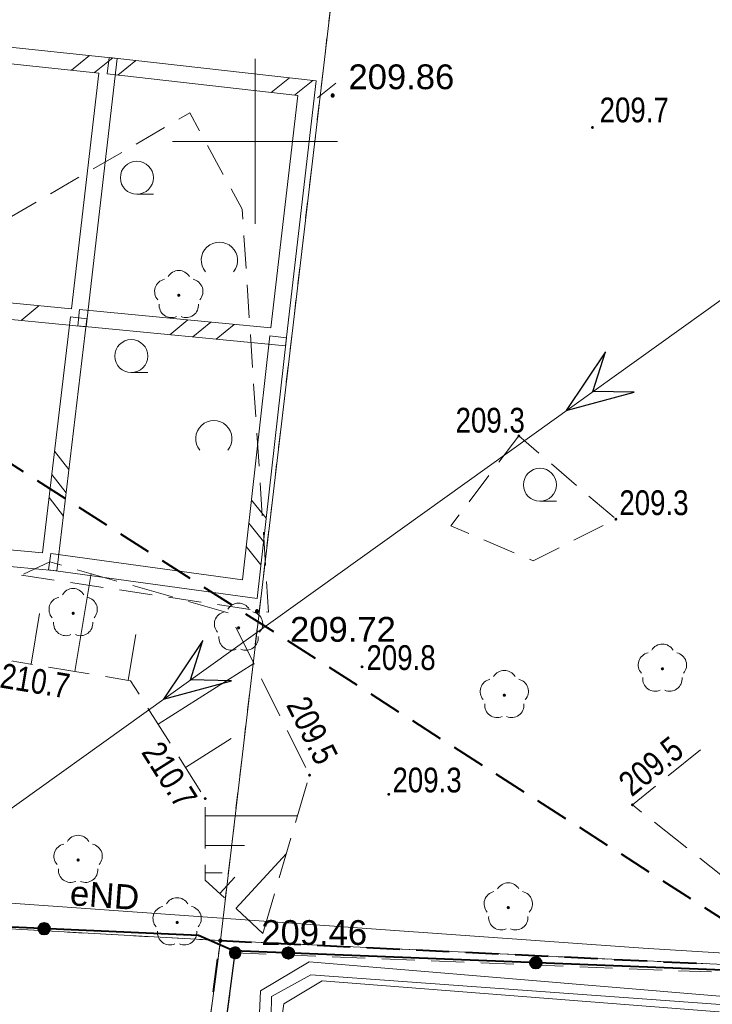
# Model space of a CAD drawing. Header units: metres. Extents: x 7419414 to 7419803, y 5549484 to 5549731.
# Tile 38 of 102: x 7419543 to 7419564, y 5549524 to 5549554. Entities that reach past the tile are written whole.
import ezdxf

# ---------------------------------------------------------------- set-up
doc = ezdxf.new("R2010")
doc.units = ezdxf.units.M
doc.header["$MEASUREMENT"] = 0
doc.layers.get('0').update_dxf_attribs({"color": 250})
for name, color, linetype, lineweight in [('BUBZ01', 250, 'Continuous', 0), ('BUBZ01_1', 250, 'Continuous', 0), ('BUUD02_01', 18, 'Continuous', 13), ('EGDE', 7, 'Continuous', 13), ('EGUG', 96, 'Continuous', 13), ('KTOK05_01', 18, 'Continuous', 30), ('LINIE ROZGRANICZAJĄCE MPZP', 212, 'Continuous', 0), ('OBOP02_01', 96, 'Continuous', 13), ('OTOO', 7, 'Continuous', 30), ('OTRS_O', 7, 'Continuous', 13), ('OTZT', 7, 'Continuous', 13), ('PTTL04', 250, 'Continuous', 0), ('PTTL05', 18, 'Continuous', 13), ('RTPW01', 250, 'Continuous', 0), ('SUEP', 1, 'Continuous', 13), ('SUEP_O', 1, 'Continuous', 13), ('UEEPA_512', 250, 'Continuous', 0)]:
    doc.layers.add(name, color=color, linetype=linetype, lineweight=lineweight)
doc.styles.add('Arial', font='arial.ttf')

# ---------------------------------------------------------------- blocks, each defined once
blk = doc.blocks.new('OBOP02_01_1')
at = {"layer": 'OBOP02_01', "linetype": 'Continuous', "lineweight": 13}
h = blk.add_hatch(color=96, dxfattribs=at)
edge = h.paths.add_edge_path()
edge.add_arc((0, 0), 0.005, 0, 360)
at = {"layer": 'OBOP02_01', "color": 96, "linetype": 'Continuous', "lineweight": 13}
for centre, start, end in [((0, 0.0375), 30.1471, 149.8529), ((-0.0357, 0.0116), 102.1471, 221.8529), ((0.0357, 0.0116), 318.1471, 77.8529), ((-0.022, -0.0303), 174.1472, 293.8529), ((0.022, -0.0303), 246.1471, 5.8529)]:
    blk.add_arc(centre, 0.0375, start, end, dxfattribs=at)
blk = doc.blocks.new('PTTL05_01')
at = {"layer": 'PTTL05', "color": 250, "linetype": 'Continuous', "lineweight": 13}
blk.add_line((0, -0.05), (0.05, -0.05), dxfattribs=at)
at = {"color": 250, "linetype": 'Continuous', "lineweight": 13}
blk.add_wipeout([(0.05, 0), (0.0499, 0.0031), (0.0496, 0.0063), (0.0491, 0.0094), (0.0484, 0.0124), (0.0476, 0.0155), (0.0465, 0.0184), (0.0452, 0.0213), (0.0438, 0.0241), (0.0422, 0.0268), (0.0405, 0.0294), (0.0385, 0.0319), (0.0364, 0.0342), (0.0342, 0.0364), (0.0319, 0.0385), (0.0294, 0.0405), (0.0268, 0.0422), (0.0241, 0.0438), (0.0213, 0.0452), (0.0184, 0.0465), (0.0155, 0.0476), (0.0124, 0.0484), (0.0094, 0.0491), (0.0063, 0.0496), (0.0031, 0.0499), (0, 0.05), (-0.0031, 0.0499), (-0.0063, 0.0496), (-0.0094, 0.0491), (-0.0124, 0.0484), (-0.0155, 0.0476), (-0.0184, 0.0465), (-0.0213, 0.0452), (-0.0241, 0.0438), (-0.0268, 0.0422), (-0.0294, 0.0405), (-0.0319, 0.0385), (-0.0342, 0.0364), (-0.0364, 0.0342), (-0.0385, 0.0319), (-0.0405, 0.0294), (-0.0422, 0.0268), (-0.0438, 0.0241), (-0.0452, 0.0213), (-0.0465, 0.0184), (-0.0476, 0.0155), (-0.0484, 0.0124), (-0.0491, 0.0094), (-0.0496, 0.0063), (-0.0499, 0.0031), (-0.05, 0), (-0.0499, -0.0031), (-0.0496, -0.0063), (-0.0491, -0.0094), (-0.0484, -0.0124), (-0.0476, -0.0155), (-0.0465, -0.0184), (-0.0452, -0.0213), (-0.0438, -0.0241), (-0.0422, -0.0268), (-0.0405, -0.0294), (-0.0385, -0.0319), (-0.0364, -0.0342), (-0.0342, -0.0364), (-0.0319, -0.0385), (-0.0294, -0.0405), (-0.0268, -0.0422), (-0.0241, -0.0438), (-0.0213, -0.0452), (-0.0184, -0.0465), (-0.0155, -0.0476), (-0.0124, -0.0484), (-0.0094, -0.0491), (-0.0063, -0.0496), (-0.0031, -0.0499), (0, -0.05), (0.0031, -0.0499), (0.0063, -0.0496), (0.0094, -0.0491), (0.0124, -0.0484), (0.0155, -0.0476), (0.0184, -0.0465), (0.0213, -0.0452), (0.0241, -0.0438), (0.0268, -0.0422), (0.0294, -0.0405), (0.0319, -0.0385), (0.0342, -0.0364), (0.0364, -0.0342), (0.0385, -0.0319), (0.0405, -0.0294), (0.0422, -0.0268), (0.0438, -0.0241), (0.0452, -0.0213), (0.0465, -0.0184), (0.0476, -0.0155), (0.0484, -0.0124), (0.0491, -0.0094), (0.0496, -0.0063)], dxfattribs=at).dxf.layer = 'PTTL05'
at = {"layer": 'PTTL05', "color": 250, "linetype": 'Continuous', "lineweight": 13}
blk.add_circle((0, 0), 0.05, dxfattribs=at)
blk = doc.blocks.new('RTPW01')
at = {"layer": 'RTPW01', "linetype": 'Continuous', "lineweight": 13}
h = blk.add_hatch(color=250, dxfattribs=at)
edge = h.paths.add_edge_path()
edge.add_arc((0, 0), 0.0045, 0, 360)
blk = doc.blocks.new('PTTL04_01')
at = {"layer": 'PTTL04', "color": 250, "linetype": 'Continuous', "lineweight": 13}
blk.add_line((-0.125, 0.075), (-0.075, 0.075), dxfattribs=at)
blk.add_arc((0.125, -0.125), 0.055, 320.4788, 219.5212, dxfattribs=at)
at = {"color": 250, "linetype": 'Continuous', "lineweight": 13}
blk.add_wipeout([(-0.075, 0.125), (-0.0751, 0.1281), (-0.0754, 0.1313), (-0.0759, 0.1344), (-0.0766, 0.1374), (-0.0774, 0.1405), (-0.0785, 0.1434), (-0.0798, 0.1463), (-0.0812, 0.1491), (-0.0828, 0.1518), (-0.0845, 0.1544), (-0.0865, 0.1569), (-0.0886, 0.1592), (-0.0908, 0.1614), (-0.0931, 0.1635), (-0.0956, 0.1655), (-0.0982, 0.1672), (-0.1009, 0.1688), (-0.1037, 0.1702), (-0.1066, 0.1715), (-0.1095, 0.1726), (-0.1126, 0.1734), (-0.1156, 0.1741), (-0.1187, 0.1746), (-0.1219, 0.1749), (-0.125, 0.175), (-0.1281, 0.1749), (-0.1313, 0.1746), (-0.1344, 0.1741), (-0.1374, 0.1734), (-0.1405, 0.1726), (-0.1434, 0.1715), (-0.1463, 0.1702), (-0.1491, 0.1688), (-0.1518, 0.1672), (-0.1544, 0.1655), (-0.1569, 0.1635), (-0.1592, 0.1614), (-0.1614, 0.1592), (-0.1635, 0.1569), (-0.1655, 0.1544), (-0.1672, 0.1518), (-0.1688, 0.1491), (-0.1702, 0.1463), (-0.1715, 0.1434), (-0.1726, 0.1405), (-0.1734, 0.1374), (-0.1741, 0.1344), (-0.1746, 0.1313), (-0.1749, 0.1281), (-0.175, 0.125), (-0.1749, 0.1219), (-0.1746, 0.1187), (-0.1741, 0.1156), (-0.1734, 0.1126), (-0.1726, 0.1095), (-0.1715, 0.1066), (-0.1702, 0.1037), (-0.1688, 0.1009), (-0.1672, 0.0982), (-0.1655, 0.0956), (-0.1635, 0.0931), (-0.1614, 0.0908), (-0.1592, 0.0886), (-0.1569, 0.0865), (-0.1544, 0.0845), (-0.1518, 0.0828), (-0.1491, 0.0812), (-0.1463, 0.0798), (-0.1434, 0.0785), (-0.1405, 0.0774), (-0.1374, 0.0766), (-0.1344, 0.0759), (-0.1313, 0.0754), (-0.1281, 0.0751), (-0.125, 0.075), (-0.1219, 0.0751), (-0.1187, 0.0754), (-0.1156, 0.0759), (-0.1126, 0.0766), (-0.1095, 0.0774), (-0.1066, 0.0785), (-0.1037, 0.0798), (-0.1009, 0.0812), (-0.0982, 0.0828), (-0.0956, 0.0845), (-0.0931, 0.0865), (-0.0908, 0.0886), (-0.0886, 0.0908), (-0.0865, 0.0931), (-0.0845, 0.0956), (-0.0828, 0.0982), (-0.0812, 0.1009), (-0.0798, 0.1037), (-0.0785, 0.1066), (-0.0774, 0.1095), (-0.0766, 0.1126), (-0.0759, 0.1156), (-0.0754, 0.1187)], dxfattribs=at).dxf.layer = 'PTTL04'
at = {"layer": 'PTTL04', "color": 250, "linetype": 'Continuous', "lineweight": 13}
blk.add_circle((-0.125, 0.125), 0.05, dxfattribs=at)
blk = doc.blocks.new('RTPW01_1')
at = {"layer": 'RTPW01', "linetype": 'Continuous', "lineweight": 13}
h = blk.add_hatch(color=250, dxfattribs=at)
edge = h.paths.add_edge_path()
edge.add_arc((0, 0), 0.0045, 0, 360)

msp = doc.modelspace()

# ---------------------------------------------------------------- hatches: boundary and pattern name
at = {"linetype": 'Continuous'}
for points in [[(7419552.35, 5549551.345), (7419552.338, 5549551.347), (7419552.327, 5549551.351), (7419552.318, 5549551.358), (7419552.311, 5549551.368), (7419552.307, 5549551.378), (7419552.305, 5549551.39), (7419552.307, 5549551.402), (7419552.311, 5549551.413), (7419552.318, 5549551.422), (7419552.327, 5549551.429), (7419552.338, 5549551.433), (7419552.35, 5549551.435), (7419552.362, 5549551.433), (7419552.372, 5549551.429), (7419552.382, 5549551.422), (7419552.389, 5549551.413), (7419552.393, 5549551.402), (7419552.395, 5549551.39), (7419552.393, 5549551.378), (7419552.389, 5549551.368), (7419552.382, 5549551.358), (7419552.372, 5549551.351), (7419552.362, 5549551.347)], [(7419550.06, 5549535.725), (7419550.048, 5549535.727), (7419550.037, 5549535.731), (7419550.028, 5549535.738), (7419550.021, 5549535.747), (7419550.017, 5549535.758), (7419550.015, 5549535.77), (7419550.017, 5549535.782), (7419550.021, 5549535.793), (7419550.028, 5549535.802), (7419550.037, 5549535.809), (7419550.048, 5549535.813), (7419550.06, 5549535.815), (7419550.072, 5549535.813), (7419550.082, 5549535.809), (7419550.092, 5549535.802), (7419550.099, 5549535.793), (7419550.103, 5549535.782), (7419550.105, 5549535.77), (7419550.103, 5549535.758), (7419550.099, 5549535.747), (7419550.092, 5549535.738), (7419550.082, 5549535.731), (7419550.072, 5549535.727)], [(7419548.95, 5549525.755), (7419548.936, 5549525.757), (7419548.924, 5549525.764), (7419548.914, 5549525.774), (7419548.907, 5549525.786), (7419548.905, 5549525.8), (7419548.907, 5549525.814), (7419548.914, 5549525.826), (7419548.924, 5549525.836), (7419548.936, 5549525.843), (7419548.95, 5549525.845), (7419548.964, 5549525.843), (7419548.976, 5549525.836), (7419548.986, 5549525.826), (7419548.993, 5549525.814), (7419548.995, 5549525.8), (7419548.993, 5549525.786), (7419548.986, 5549525.774), (7419548.976, 5549525.764), (7419548.964, 5549525.757)], [(7419549.422, 5549525.256), (7419549.377, 5549525.257), (7419549.333, 5549525.268), (7419549.293, 5549525.291), (7419549.261, 5549525.324), (7419549.238, 5549525.363), (7419549.226, 5549525.408), (7419549.227, 5549525.453), (7419549.238, 5549525.497), (7419549.261, 5549525.537), (7419549.294, 5549525.569), (7419549.333, 5549525.592), (7419549.378, 5549525.604), (7419549.423, 5549525.603), (7419549.467, 5549525.592), (7419549.507, 5549525.569), (7419549.539, 5549525.536), (7419549.562, 5549525.497), (7419549.574, 5549525.452), (7419549.573, 5549525.407), (7419549.562, 5549525.363), (7419549.539, 5549525.323), (7419549.506, 5549525.291), (7419549.467, 5549525.268)], [(7419549.44, 5549525.375), (7419549.428, 5549525.377), (7419549.418, 5549525.381), (7419549.408, 5549525.388), (7419549.401, 5549525.398), (7419549.397, 5549525.408), (7419549.395, 5549525.42), (7419549.397, 5549525.432), (7419549.401, 5549525.443), (7419549.408, 5549525.452), (7419549.418, 5549525.459), (7419549.428, 5549525.463), (7419549.44, 5549525.465), (7419549.452, 5549525.463), (7419549.463, 5549525.459), (7419549.472, 5549525.452), (7419549.479, 5549525.443), (7419549.483, 5549525.432), (7419549.485, 5549525.42), (7419549.483, 5549525.408), (7419549.479, 5549525.398), (7419549.472, 5549525.388), (7419549.463, 5549525.381), (7419549.452, 5549525.377)]]:
    msp.add_hatch(color=0, dxfattribs=at).paths.add_polyline_path(points)
at = {"layer": 'KTOK05_01', "linetype": 'Continuous', "lineweight": 40}
h = msp.add_hatch(color=250, dxfattribs=at)
edge = h.paths.add_edge_path()
edge.add_arc((7419543.612, 5549526.161), 0.17, 0, 360)
h = msp.add_hatch(color=250, dxfattribs=at)
edge = h.paths.add_edge_path()
edge.add_arc((7419551.01, 5549525.425), 0.17, 0, 360)
h = msp.add_hatch(color=250, dxfattribs=at)
edge = h.paths.add_edge_path()
edge.add_arc((7419558.505, 5549525.129), 0.17, 0, 360)

# ---------------------------------------------------------------- linework, layer by layer
at = {"color": 150, "linetype": 'Continuous', "lineweight": 40}
for p, q in [((7419542.132, 5549540.544), (7419542.974, 5549540.005)), ((7419543.395, 5549539.736), (7419544.238, 5549539.197)), ((7419544.659, 5549538.928), (7419545.502, 5549538.389)), ((7419545.923, 5549538.12), (7419546.765, 5549537.581)), ((7419547.187, 5549537.312), (7419548.029, 5549536.773)), ((7419548.45, 5549536.504), (7419549.293, 5549535.965)), ((7419549.714, 5549535.695), (7419550.557, 5549535.157)), ((7419550.978, 5549534.887), (7419551.82, 5549534.349)), ((7419552.242, 5549534.079), (7419553.084, 5549533.541)), ((7419553.505, 5549533.271), (7419554.348, 5549532.732)), ((7419554.769, 5549532.463), (7419555.611, 5549531.924)), ((7419556.033, 5549531.655), (7419556.875, 5549531.116)), ((7419557.296, 5549530.847), (7419558.139, 5549530.308)), ((7419558.56, 5549530.039), (7419559.403, 5549529.5)), ((7419559.824, 5549529.231), (7419560.666, 5549528.692)), ((7419561.088, 5549528.423), (7419561.93, 5549527.884)), ((7419562.351, 5549527.615), (7419563.194, 5549527.076)), ((7419563.615, 5549526.806), (7419564.457, 5549526.268))]:
    msp.add_line(p, q, dxfattribs=at)
at = {"color": 0, "linetype": 'Continuous', "flags": 128}
for points in [[(7419552.305, 5549551.39), (7419552.307, 5549551.378), (7419552.311, 5549551.368), (7419552.318, 5549551.358), (7419552.327, 5549551.351), (7419552.338, 5549551.347), (7419552.35, 5549551.345), (7419552.362, 5549551.347), (7419552.372, 5549551.351), (7419552.382, 5549551.358), (7419552.389, 5549551.368), (7419552.393, 5549551.378), (7419552.395, 5549551.39), (7419552.393, 5549551.402), (7419552.389, 5549551.413), (7419552.382, 5549551.422), (7419552.372, 5549551.429), (7419552.362, 5549551.433), (7419552.35, 5549551.435), (7419552.338, 5549551.433), (7419552.327, 5549551.429), (7419552.318, 5549551.422), (7419552.311, 5549551.413), (7419552.307, 5549551.402), (7419552.305, 5549551.39)], [(7419560.235, 5549542.431), (7419560.611, 5549543.623), (7419559.422, 5549541.849), (7419561.485, 5549542.404), (7419560.235, 5549542.431)], [(7419550.015, 5549535.77), (7419550.017, 5549535.758), (7419550.021, 5549535.747), (7419550.028, 5549535.738), (7419550.037, 5549535.731), (7419550.048, 5549535.727), (7419550.06, 5549535.725), (7419550.072, 5549535.727), (7419550.082, 5549535.731), (7419550.092, 5549535.738), (7419550.099, 5549535.747), (7419550.103, 5549535.758), (7419550.105, 5549535.77), (7419550.103, 5549535.782), (7419550.099, 5549535.793), (7419550.092, 5549535.802), (7419550.082, 5549535.809), (7419550.072, 5549535.813), (7419550.06, 5549535.815), (7419550.048, 5549535.813), (7419550.037, 5549535.809), (7419550.028, 5549535.802), (7419550.021, 5549535.793), (7419550.017, 5549535.782), (7419550.015, 5549535.77)], [(7419548.041, 5549533.696), (7419548.418, 5549534.888), (7419547.229, 5549533.113), (7419549.291, 5549533.668), (7419548.041, 5549533.696)], [(7419548.95, 5549525.755), (7419548.964, 5549525.757), (7419548.976, 5549525.764), (7419548.986, 5549525.774), (7419548.993, 5549525.786), (7419548.995, 5549525.8), (7419548.993, 5549525.814), (7419548.986, 5549525.826), (7419548.976, 5549525.836), (7419548.964, 5549525.843), (7419548.95, 5549525.845), (7419548.936, 5549525.843), (7419548.924, 5549525.836), (7419548.914, 5549525.826), (7419548.907, 5549525.814), (7419548.905, 5549525.8), (7419548.907, 5549525.786), (7419548.914, 5549525.774), (7419548.924, 5549525.764), (7419548.936, 5549525.757), (7419548.95, 5549525.755)], [(7419549.377, 5549525.257), (7419549.422, 5549525.256), (7419549.467, 5549525.268), (7419549.506, 5549525.291), (7419549.539, 5549525.323), (7419549.562, 5549525.363), (7419549.573, 5549525.407), (7419549.574, 5549525.452), (7419549.562, 5549525.497), (7419549.539, 5549525.536), (7419549.507, 5549525.569), (7419549.467, 5549525.592), (7419549.423, 5549525.603), (7419549.378, 5549525.604), (7419549.333, 5549525.592), (7419549.294, 5549525.569), (7419549.261, 5549525.537), (7419549.238, 5549525.497), (7419549.227, 5549525.453), (7419549.226, 5549525.408), (7419549.238, 5549525.363), (7419549.261, 5549525.324), (7419549.293, 5549525.291), (7419549.333, 5549525.268), (7419549.377, 5549525.257)], [(7419549.395, 5549525.42), (7419549.397, 5549525.408), (7419549.401, 5549525.398), (7419549.408, 5549525.388), (7419549.418, 5549525.381), (7419549.428, 5549525.377), (7419549.44, 5549525.375), (7419549.452, 5549525.377), (7419549.463, 5549525.381), (7419549.472, 5549525.388), (7419549.479, 5549525.398), (7419549.483, 5549525.408), (7419549.485, 5549525.42), (7419549.483, 5549525.432), (7419549.479, 5549525.443), (7419549.472, 5549525.452), (7419549.463, 5549525.459), (7419549.452, 5549525.463), (7419549.44, 5549525.465), (7419549.428, 5549525.463), (7419549.418, 5549525.459), (7419549.408, 5549525.452), (7419549.401, 5549525.443), (7419549.397, 5549525.432), (7419549.395, 5549525.42)]]:
    msp.add_lwpolyline(points, close=True, dxfattribs=at)
at = {"layer": 'BUBZ01', "color": 250, "linetype": 'Continuous', "lineweight": 13}
for p, q in [((7419545.816, 5549536.688), (7419544.614, 5549537.031)), ((7419547.499, 5549536.207), (7419546.297, 5549536.55)), ((7419549.181, 5549535.725), (7419547.979, 5549536.069)), ((7419549.973, 5549534.172), (7419549.415, 5549535.29)), ((7419543.747, 5549534.082), (7419544.98, 5549533.877)), ((7419550.754, 5549532.606), (7419550.196, 5549533.724)), ((7419546.756, 5549532.839), (7419547.424, 5549531.783)), ((7419551.535, 5549531.04), (7419550.977, 5549532.158)), ((7419563.489, 5549531.576), (7419562.518, 5549530.79)), ((7419547.692, 5549531.361), (7419548.36, 5549530.305)), ((7419551.228, 5549529.378), (7419551.581, 5549530.577)), ((7419548.49, 5549529.842), (7419548.49, 5549528.592)), ((7419562.097, 5549529.382), (7419563.077, 5549528.606)), ((7419550.734, 5549527.699), (7419551.087, 5549528.898)), ((7419563.469, 5549528.296), (7419564.45, 5549527.52)), ((7419550.24, 5549526.02), (7419550.593, 5549527.219)), ((7419549.438, 5549526.758), (7419550.24, 5549526.02))]:
    msp.add_line(p, q, dxfattribs=at)
at = {"layer": 'BUBZ01', "color": 250, "linetype": 'Continuous', "lineweight": 13, "flags": 128}
for points in [[(7419544.134, 5549537.169), (7419543.78, 5549537.27), (7419542.982, 5549536.894)], [(7419542.075, 5549534.212), (7419542.19, 5549534.34), (7419543.254, 5549534.164)], [(7419545.473, 5549533.795), (7419546.23, 5549533.67), (7419546.488, 5549533.262)], [(7419562.129, 5549530.475), (7419561.43, 5549529.91), (7419561.705, 5549529.692)], [(7419548.49, 5549528.092), (7419548.49, 5549527.63), (7419549.07, 5549527.097)]]:
    msp.add_lwpolyline(points, dxfattribs=at)
at = {"layer": 'BUBZ01_1', "color": 250, "linetype": 'Continuous', "lineweight": 13}
for p, q in [((7419545.032, 5549536.912), (7419544.541, 5549533.95)), ((7419543.473, 5549535.708), (7419543.218, 5549534.169)), ((7419546.387, 5549535.07), (7419546.157, 5549533.682)), ((7419549.963, 5549534.191), (7419547.063, 5549532.355)), ((7419549.278, 5549531.915), (7419547.895, 5549531.039)), ((7419551.287, 5549529.576), (7419548.49, 5549529.576)), ((7419549.684, 5549528.678), (7419548.49, 5549528.678)), ((7419550.953, 5549528.441), (7419549.42, 5549526.775)), ((7419549.002, 5549527.855), (7419548.49, 5549527.855)), ((7419549.386, 5549527.726), (7419548.928, 5549527.227))]:
    msp.add_line(p, q, dxfattribs=at)
at = {"layer": 'BUUD02_01', "color": 250, "linetype": 'Continuous', "lineweight": 13}
for p, q in [((7419544.436, 5549552.156), (7419544.986, 5549552.601)), ((7419545.139, 5549552.082), (7419545.689, 5549552.527)), ((7419545.522, 5549552.042), (7419545.578, 5549552.538)), ((7419545.842, 5549552.008), (7419546.392, 5549552.452)), ((7419550.49, 5549551.48), (7419551.043, 5549551.921)), ((7419551.193, 5549551.401), (7419551.746, 5549551.842)), ((7419551.896, 5549551.322), (7419552.449, 5549551.762)), ((7419543.465, 5549545.027), (7419542.919, 5549544.577)), ((7419544.684, 5549544.909), (7419544.636, 5549544.411)), ((7419544.908, 5549544.63), (7419544.412, 5549544.69)), ((7419550.452, 5549544.108), (7419550.948, 5549544.052)), ((7419544.364, 5549540.06), (7419543.927, 5549540.616)), ((7419544.28, 5549539.358), (7419543.843, 5549539.914)), ((7419544.197, 5549538.656), (7419543.759, 5549539.212)), ((7419549.892, 5549539.139), (7419550.333, 5549538.587)), ((7419549.813, 5549538.437), (7419550.254, 5549537.884)), ((7419549.734, 5549537.734), (7419550.175, 5549537.181)), ((7419543.814, 5549537.518), (7419543.746, 5549537.022))]:
    msp.add_line(p, q, dxfattribs=at)
at = {"layer": 'BUUD02_01', "color": 250, "linetype": 'Continuous', "lineweight": 13, "flags": 128}
for points in [[(7419539.464, 5549552.681), (7419545.272, 5549552.068), (7419544.44, 5549544.932), (7419538.829, 5549545.474), (7419539.738, 5549552.9)], [(7419538.302, 5549545.278), (7419537.423, 5549537.604), (7419543.999, 5549536.999), (7419544.908, 5549544.63)], [(7419538.798, 5549545.222), (7419537.977, 5549538.056), (7419543.561, 5549537.541), (7419544.412, 5549544.69)]]:
    msp.add_lwpolyline(points, dxfattribs=at)
at = {"layer": 'EGDE', "color": 250, "linetype": 'Continuous', "lineweight": 0, "flags": 128}
for points in [[(7419584.48, 5549588.54), (7419590.93, 5549644.33), (7419562.5, 5549640.55), (7419548.95, 5549525.8), (7419576.9, 5549524.47), (7419583.97, 5549584.15), (7419584.48, 5549588.54)], [(7419562.5, 5549640.55), (7419487.71, 5549630.61), (7419468.08, 5549529.97), (7419483.43, 5549529.18), (7419523.94, 5549526.59), (7419538.19, 5549526.4), (7419548.95, 5549525.8), (7419562.5, 5549640.55)]]:
    msp.add_lwpolyline(points, close=True, dxfattribs=at)
for points in [[(7419614.422, 5549585.169), (7419584.48, 5549588.54), (7419583.97, 5549584.15), (7419576.9, 5549524.47), (7419548.95, 5549525.8), (7419545.1, 5549496.74), (7419545.083, 5549495.993)], [(7419545.083, 5549495.993), (7419545.1, 5549496.74), (7419548.95, 5549525.8), (7419538.19, 5549526.4), (7419535.14, 5549504.05), (7419534.288, 5549496.551)]]:
    msp.add_lwpolyline(points, dxfattribs=at)
at = {"layer": 'EGUG', "color": 96, "linetype": 'Continuous', "lineweight": 13}
for p, q in [((7419552.295, 5549554.127), (7419552.236, 5549553.63)), ((7419552.236, 5549553.63), (7419552.295, 5549554.127)), ((7419552.178, 5549553.134), (7419552.119, 5549552.637)), ((7419552.119, 5549552.637), (7419552.178, 5549553.134)), ((7419552.06, 5549552.141), (7419552.002, 5549551.644)), ((7419552.002, 5549551.644), (7419552.06, 5549552.141)), ((7419551.943, 5549551.148), (7419551.884, 5549550.651)), ((7419551.884, 5549550.651), (7419551.943, 5549551.148)), ((7419551.826, 5549550.154), (7419551.767, 5549549.658)), ((7419551.767, 5549549.658), (7419551.826, 5549550.154)), ((7419551.709, 5549549.161), (7419551.65, 5549548.665)), ((7419551.65, 5549548.665), (7419551.709, 5549549.161)), ((7419551.591, 5549548.168), (7419551.533, 5549547.672)), ((7419551.533, 5549547.672), (7419551.591, 5549548.168)), ((7419551.474, 5549547.175), (7419551.415, 5549546.679)), ((7419551.415, 5549546.679), (7419551.474, 5549547.175)), ((7419551.357, 5549546.182), (7419551.298, 5549545.685)), ((7419551.298, 5549545.685), (7419551.357, 5549546.182)), ((7419551.239, 5549545.189), (7419551.181, 5549544.692)), ((7419551.181, 5549544.692), (7419551.239, 5549545.189)), ((7419551.122, 5549544.196), (7419551.064, 5549543.699)), ((7419551.064, 5549543.699), (7419551.122, 5549544.196)), ((7419551.005, 5549543.203), (7419550.946, 5549542.706)), ((7419550.946, 5549542.706), (7419551.005, 5549543.203)), ((7419550.888, 5549542.21), (7419550.829, 5549541.713)), ((7419550.829, 5549541.713), (7419550.888, 5549542.21)), ((7419550.77, 5549541.217), (7419550.712, 5549540.72)), ((7419550.712, 5549540.72), (7419550.77, 5549541.217)), ((7419550.653, 5549540.223), (7419550.595, 5549539.727)), ((7419550.595, 5549539.727), (7419550.653, 5549540.223)), ((7419550.536, 5549539.23), (7419550.477, 5549538.734)), ((7419550.477, 5549538.734), (7419550.536, 5549539.23)), ((7419550.419, 5549538.237), (7419550.36, 5549537.741)), ((7419550.36, 5549537.741), (7419550.419, 5549538.237)), ((7419550.301, 5549537.244), (7419550.243, 5549536.748)), ((7419550.243, 5549536.748), (7419550.301, 5549537.244)), ((7419550.184, 5549536.251), (7419550.125, 5549535.754)), ((7419550.125, 5549535.754), (7419550.184, 5549536.251)), ((7419550.067, 5549535.258), (7419550.008, 5549534.761)), ((7419550.008, 5549534.761), (7419550.067, 5549535.258)), ((7419549.95, 5549534.265), (7419549.891, 5549533.768)), ((7419549.891, 5549533.768), (7419549.95, 5549534.265)), ((7419549.832, 5549533.272), (7419549.774, 5549532.775)), ((7419549.774, 5549532.775), (7419549.832, 5549533.272)), ((7419549.715, 5549532.279), (7419549.656, 5549531.782)), ((7419549.656, 5549531.782), (7419549.715, 5549532.279)), ((7419549.598, 5549531.286), (7419549.539, 5549530.789)), ((7419549.539, 5549530.789), (7419549.598, 5549531.286)), ((7419549.48, 5549530.292), (7419549.422, 5549529.796)), ((7419549.422, 5549529.796), (7419549.48, 5549530.292)), ((7419549.363, 5549529.299), (7419549.305, 5549528.803)), ((7419549.305, 5549528.803), (7419549.363, 5549529.299)), ((7419549.246, 5549528.306), (7419549.187, 5549527.81)), ((7419549.187, 5549527.81), (7419549.246, 5549528.306)), ((7419549.129, 5549527.313), (7419549.07, 5549526.817)), ((7419549.07, 5549526.817), (7419549.129, 5549527.313)), ((7419543.32, 5549526.114), (7419543.82, 5549526.086)), ((7419543.82, 5549526.086), (7419543.32, 5549526.114)), ((7419549.011, 5549526.32), (7419548.95, 5549525.8)), ((7419548.95, 5549525.8), (7419549.011, 5549526.32)), ((7419544.319, 5549526.058), (7419544.818, 5549526.03)), ((7419544.818, 5549526.03), (7419544.319, 5549526.058)), ((7419545.317, 5549526.003), (7419545.817, 5549525.975)), ((7419545.817, 5549525.975), (7419545.317, 5549526.003)), ((7419546.316, 5549525.947), (7419546.815, 5549525.919)), ((7419546.815, 5549525.919), (7419546.316, 5549525.947)), ((7419547.314, 5549525.891), (7419547.813, 5549525.863)), ((7419547.813, 5549525.863), (7419547.314, 5549525.891)), ((7419548.313, 5549525.836), (7419548.95, 5549525.8)), ((7419548.95, 5549525.8), (7419548.313, 5549525.836)), ((7419548.897, 5549525.397), (7419548.95, 5549525.8)), ((7419548.95, 5549525.8), (7419548.897, 5549525.397)), ((7419548.95, 5549525.8), (7419549.69, 5549525.765)), ((7419549.69, 5549525.765), (7419548.95, 5549525.8)), ((7419550.189, 5549525.741), (7419550.689, 5549525.717)), ((7419550.689, 5549525.717), (7419550.189, 5549525.741)), ((7419551.188, 5549525.693), (7419551.688, 5549525.67)), ((7419551.688, 5549525.67), (7419551.188, 5549525.693)), ((7419552.187, 5549525.646), (7419552.687, 5549525.622)), ((7419552.687, 5549525.622), (7419552.187, 5549525.646)), ((7419553.186, 5549525.598), (7419553.685, 5549525.575)), ((7419553.685, 5549525.575), (7419553.186, 5549525.598)), ((7419554.185, 5549525.551), (7419554.684, 5549525.527)), ((7419554.684, 5549525.527), (7419554.185, 5549525.551)), ((7419555.184, 5549525.503), (7419555.683, 5549525.48)), ((7419555.683, 5549525.48), (7419555.184, 5549525.503)), ((7419556.183, 5549525.456), (7419556.682, 5549525.432)), ((7419556.682, 5549525.432), (7419556.183, 5549525.456)), ((7419557.181, 5549525.408), (7419557.681, 5549525.385)), ((7419557.681, 5549525.385), (7419557.181, 5549525.408)), ((7419558.18, 5549525.361), (7419558.68, 5549525.337)), ((7419558.68, 5549525.337), (7419558.18, 5549525.361)), ((7419559.179, 5549525.313), (7419559.679, 5549525.289)), ((7419559.679, 5549525.289), (7419559.179, 5549525.313)), ((7419560.178, 5549525.266), (7419560.678, 5549525.242)), ((7419560.678, 5549525.242), (7419560.178, 5549525.266)), ((7419561.177, 5549525.218), (7419561.676, 5549525.194)), ((7419561.676, 5549525.194), (7419561.177, 5549525.218)), ((7419562.176, 5549525.171), (7419562.675, 5549525.147)), ((7419562.675, 5549525.147), (7419562.176, 5549525.171)), ((7419548.765, 5549524.405), (7419548.831, 5549524.901)), ((7419548.831, 5549524.901), (7419548.765, 5549524.405)), ((7419563.175, 5549525.123), (7419563.674, 5549525.099)), ((7419563.674, 5549525.099), (7419563.175, 5549525.123)), ((7419548.634, 5549523.414), (7419548.7, 5549523.91)), ((7419548.7, 5549523.91), (7419548.634, 5549523.414))]:
    msp.add_line(p, q, dxfattribs=at)
at = {"layer": 'KTOK05_01', "color": 250, "linetype": 'Continuous', "lineweight": 40, "flags": 128}
msp.add_lwpolyline([(7419577.24, 5549524.39), (7419549.35, 5549525.49), (7419548.29, 5549525.95), (7419538.08, 5549526.41), (7419536.23, 5549513.54), (7419534.211, 5549496.555)], dxfattribs=at)
at = {"layer": 'KTOK05_01', "color": 250, "linetype": 'Continuous', "lineweight": 40}
for centre, radius in [((7419543.612, 5549526.161), 0.175), ((7419543.612, 5549526.161), 0.17), ((7419551.01, 5549525.425), 0.175), ((7419551.01, 5549525.425), 0.17), ((7419558.505, 5549525.129), 0.175), ((7419558.505, 5549525.129), 0.17)]:
    msp.add_circle(centre, radius, dxfattribs=at)
at = {"layer": 'LINIE ROZGRANICZAJĄCE MPZP', "color": 212, "linetype": 'Continuous', "lineweight": 40}
for p, q in [((7419550.387, 5549525.732), (7419551.386, 5549525.684)), ((7419551.886, 5549525.66), (7419552.885, 5549525.613)), ((7419553.384, 5549525.589), (7419554.383, 5549525.541)), ((7419554.882, 5549525.518), (7419555.881, 5549525.47)), ((7419548.745, 5549524.253), (7419548.876, 5549525.244)), ((7419556.381, 5549525.446), (7419557.379, 5549525.399)), ((7419557.879, 5549525.375), (7419558.878, 5549525.328)), ((7419559.377, 5549525.304), (7419560.376, 5549525.256)), ((7419560.875, 5549525.233), (7419561.874, 5549525.185)), ((7419562.374, 5549525.161), (7419563.373, 5549525.114))]:
    msp.add_line(p, q, dxfattribs=at)
at = {"layer": 'LINIE ROZGRANICZAJĄCE MPZP', "color": 212, "linetype": 'Continuous', "lineweight": 40, "flags": 128}
msp.add_lwpolyline([(7419548.942, 5549525.74), (7419548.95, 5549525.8), (7419549.888, 5549525.755)], dxfattribs=at)
at = {"layer": 'OTOO', "color": 250, "linetype": 'Continuous', "lineweight": 30}
msp.add_line((7419548.93, 5549521.92), (7419549.4, 5549525.43), dxfattribs=at)
at = {"layer": 'OTZT', "color": 250, "linetype": 'Continuous', "lineweight": 13}
for p, q in [((7419549.298, 5549524.666), (7419549.4, 5549525.43)), ((7419549.4, 5549525.43), (7419550.34, 5549525.392)), ((7419550.84, 5549525.372), (7419551.839, 5549525.332)), ((7419552.339, 5549525.312), (7419553.338, 5549525.272)), ((7419553.838, 5549525.252), (7419554.837, 5549525.211)), ((7419555.336, 5549525.191), (7419556.336, 5549525.151)), ((7419556.835, 5549525.131), (7419557.834, 5549525.091)), ((7419558.334, 5549525.071), (7419559.333, 5549525.031)), ((7419559.833, 5549525.011), (7419560.832, 5549524.97)), ((7419561.332, 5549524.95), (7419562.331, 5549524.91)), ((7419562.83, 5549524.89), (7419563.83, 5549524.85)), ((7419549.099, 5549523.179), (7419549.231, 5549524.171))]:
    msp.add_line(p, q, dxfattribs=at)
at = {"layer": 'PTTL04', "color": 250, "linetype": 'Continuous', "lineweight": 13}
for p, q in [((7419557.99, 5549541.08), (7419557.386, 5549540.283)), ((7419558.597, 5549540.56), (7419557.99, 5549541.08)), ((7419557.084, 5549539.884), (7419556.481, 5549539.087)), ((7419560.874, 5549538.608), (7419560.115, 5549539.258)), ((7419559.655, 5549537.92), (7419560.549, 5549538.369)), ((7419556.931, 5549537.934), (7419557.851, 5549537.542))]:
    msp.add_line(p, q, dxfattribs=at)
at = {"layer": 'PTTL04', "color": 250, "linetype": 'Continuous', "lineweight": 13, "flags": 128}
for points in [[(7419556.179, 5549538.688), (7419555.93, 5549538.36), (7419556.471, 5549538.13)], [(7419558.311, 5549537.346), (7419558.42, 5549537.3), (7419559.208, 5549537.696)]]:
    msp.add_lwpolyline(points, dxfattribs=at)
at = {"layer": 'PTTL05', "color": 250, "linetype": 'Continuous', "lineweight": 13}
for p, q in [((7419547.259, 5549550.418), (7419546.394, 5549549.917)), ((7419544.664, 5549548.913), (7419543.799, 5549548.411)), ((7419543.366, 5549548.161), (7419542.501, 5549547.659)), ((7419549.826, 5549544.653), (7419549.761, 5549545.651)), ((7419549.924, 5549543.156), (7419549.859, 5549544.154)), ((7419550.022, 5549541.66), (7419549.957, 5549542.658)), ((7419550.12, 5549540.163), (7419550.055, 5549541.161)), ((7419550.218, 5549538.666), (7419550.153, 5549539.664)), ((7419550.316, 5549537.169), (7419550.251, 5549538.167)), ((7419542.926, 5549536.864), (7419543.915, 5549536.716)), ((7419544.41, 5549536.642), (7419545.399, 5549536.493)), ((7419545.893, 5549536.419), (7419546.882, 5549536.27)), ((7419547.376, 5549536.196), (7419548.365, 5549536.047)), ((7419548.86, 5549535.973), (7419549.849, 5549535.824))]:
    msp.add_line(p, q, dxfattribs=at)
at = {"layer": 'PTTL05', "color": 250, "linetype": 'Continuous', "lineweight": 13, "flags": 128}
for points in [[(7419548.317, 5549550.316), (7419548.02, 5549550.86), (7419547.691, 5549550.669)], [(7419550.343, 5549535.75), (7419550.41, 5549535.74), (7419550.349, 5549536.67)]]:
    msp.add_lwpolyline(points, dxfattribs=at)
at = {"layer": 'SUEP', "color": 1, "linetype": 'Continuous', "lineweight": 13, "flags": 128}
for points in [[(7419582.09, 5549579.02), (7419582.74, 5549580.35), (7419578.11, 5549550.04), (7419575.92, 5549536.71), (7419574.77, 5549527.23), (7419576.23, 5549525.16), (7419572.4, 5549524.92), (7419561.76, 5549525.57), (7419523.01, 5549528.33), (7419517.32, 5549530.65), (7419514.73, 5549530.14)], [(7419498.755, 5549498.387), (7419590.72, 5549564.27), (7419591.77, 5549565.02)], [(7419548.836, 5549514.06), (7419549.961, 5549519.819), (7419550.164, 5549524.279), (7419551.642, 5549525.162), (7419566.976, 5549523.877), (7419572.322, 5549523.323), (7419578.613, 5549522.674), (7419593.718, 5549520.814), (7419597.186, 5549520.377), (7419599.092, 5549519.813), (7419602.219, 5549519.42), (7419606.637, 5549518.971)], [(7419548.836, 5549514.06), (7419550.428, 5549520.012), (7419550.497, 5549524.106), (7419551.693, 5549524.764), (7419566.885, 5549523.666), (7419572.253, 5549523.095), (7419578.582, 5549522.449), (7419593.673, 5549520.563), (7419597.316, 5549520.038), (7419598.925, 5549519.605), (7419602.265, 5549519.178), (7419606.608, 5549518.724)], [(7419606.582, 5549518.503), (7419602.25, 5549518.957), (7419598.79, 5549519.328), (7419597.327, 5549519.742), (7419593.645, 5549520.357), (7419578.563, 5549522.114), (7419572.224, 5549522.87), (7419566.885, 5549523.426), (7419552.028, 5549524.579), (7419550.875, 5549523.888), (7419550.662, 5549522.413), (7419549.66, 5549520.76)]]:
    msp.add_lwpolyline(points, dxfattribs=at)
at = {"layer": 'UEEPA_512', "color": 250, "linetype": 'Continuous', "lineweight": 0}
for p, q in [((7419550, 5549552.5), (7419550, 5549547.5)), ((7419547.5, 5549550), (7419552.5, 5549550))]:
    msp.add_line(p, q, dxfattribs=at)

# ---------------------------------------------------------------- block references
at = {"layer": 'OBOP02_01', "color": 96, "linetype": 'Continuous', "lineweight": 13, "xscale": 10, "yscale": 10, "zscale": 10}
for p in [(7419547.69, 5549545.34), (7419544.49, 5549535.71), (7419549.5, 5549535.27), (7419562.34, 5549534.03), (7419557.55, 5549533.23), (7419544.64, 5549528.24), (7419557.67, 5549526.8), (7419547.64, 5549526.35)]:
    msp.add_blockref('OBOP02_01_1', p, dxfattribs=at)
at = {"layer": 'RTPW01', "color": 250, "linetype": 'Continuous', "lineweight": 13, "xscale": 10, "yscale": 10, "zscale": 10}
for name, p in [('RTPW01', (7419560.22, 5549550.42)), ('RTPW01', (7419557.99, 5549541.08)), ('RTPW01', (7419560.93, 5549538.56)), ('RTPW01', (7419553.24, 5549534.09)), ('RTPW01_1', (7419551.65, 5549530.81)), ('RTPW01', (7419554.05, 5549530.23)), ('RTPW01_1', (7419548.49, 5549530.1)), ('RTPW01', (7419561.43, 5549529.91))]:
    msp.add_blockref(name, p, dxfattribs=at)

# ---------------------------------------------------------------- texts
at = {"layer": 'OTRS_O', "color": 250, "linetype": 'Continuous', "lineweight": 0, "style": 'Arial'}
for s, p in [('209.86', (7419552.83, 5549551.58)), ('209.72', (7419551.06, 5549534.85))]:
    msp.add_text(s, height=0.75, rotation=359.9998, dxfattribs=at).set_placement(p)
msp.add_text('209.46', height=0.75, dxfattribs=at).set_placement((7419550.19, 5549525.67))
at = {"layer": 'RTPW01', "color": 250, "linetype": 'Continuous', "lineweight": 13, "style": 'Arial', "width": 0.8}
for s, p in [('209.7', (7419560.437, 5549550.577)), ('209.3', (7419556.074, 5549541.182)), ('209.3', (7419561.034, 5549538.684)), ('209.8', (7419553.374, 5549533.994)), ('209.3', (7419554.162, 5549530.288))]:
    msp.add_text(s, height=0.75, dxfattribs=at).set_placement(p)
at = {"layer": 'RTPW01', "color": 141, "linetype": 'Continuous', "lineweight": 13, "style": 'Arial', "width": 0.8}
for s, rotation, p in [('210.7', 350.5837, (7419542.243, 5549533.469)), ('209.5', 296.5184, (7419550.931, 5549532.937)), ('210.7', 302.336, (7419546.535, 5549531.503))]:
    msp.add_text(s, height=0.75, rotation=rotation, dxfattribs=at).set_placement(p)
at = {"layer": 'RTPW01', "color": 250, "linetype": 'Continuous', "lineweight": 13, "style": 'Arial', "width": 0.8}
msp.add_text('209.5', height=0.75, rotation=38.975, dxfattribs=at).set_placement((7419561.41, 5549530.133))
at = {"layer": 'SUEP_O', "color": 1, "linetype": 'Continuous', "lineweight": 0, "style": 'Arial'}
msp.add_text('eND', height=0.75, rotation=355.823, dxfattribs=at).set_placement((7419544.373, 5549526.875))

# ---------------------------------------------------------------- next in the draw order: block references
at = {"layer": 'PTTL04', "color": 250, "linetype": 'Continuous', "lineweight": 13, "xscale": 10, "yscale": 10, "zscale": 10}
for p in [(7419547.67, 5549547.649), (7419547.502, 5549542.25)]:
    msp.add_blockref('PTTL04_01', p, dxfattribs=at)
at = {"layer": 'PTTL05', "color": 250, "linetype": 'Continuous', "lineweight": 13, "xscale": 10, "yscale": 10, "zscale": 10}
msp.add_blockref('PTTL05_01', (7419558.629, 5549539.602), dxfattribs=at)

# ---------------------------------------------------------------- next in the draw order: linework, layer by layer
at = {"layer": 'BUUD02_01', "color": 250, "linetype": 'Continuous', "lineweight": 13}
for p, q in [((7419547.961, 5549544.594), (7419547.415, 5549544.144)), ((7419548.665, 5549544.527), (7419548.119, 5549544.077)), ((7419549.369, 5549544.459), (7419548.823, 5549544.009))]:
    msp.add_line(p, q, dxfattribs=at)
at = {"layer": 'BUUD02_01', "color": 250, "linetype": 'Continuous', "lineweight": 13, "flags": 128}
for points in [[(7419539.516, 5549553.179), (7419545.828, 5549552.512), (7419544.88, 5549544.388), (7419538.271, 5549545.026), (7419539.242, 5549552.96)], [(7419545.578, 5549552.538), (7419551.847, 5549551.83), (7419550.92, 5549543.808), (7419544.636, 5549544.411)], [(7419545.522, 5549552.042), (7419551.293, 5549551.39), (7419550.48, 5549544.352), (7419544.684, 5549544.909)], [(7419550.948, 5549544.052), (7419550.06, 5549536.158), (7419543.746, 5549537.022)], [(7419550.452, 5549544.108), (7419549.62, 5549536.722), (7419543.814, 5549537.518)]]:
    msp.add_lwpolyline(points, dxfattribs=at)
at = {"layer": 'PTTL04', "color": 250, "linetype": 'Continuous', "lineweight": 13}
msp.add_line((7419559.736, 5549539.584), (7419558.976, 5549540.235), dxfattribs=at)
at = {"layer": 'PTTL05', "color": 250, "linetype": 'Continuous', "lineweight": 13}
for p, q in [((7419545.961, 5549549.666), (7419545.096, 5549549.164)), ((7419549.036, 5549549), (7419548.557, 5549549.877)), ((7419549.728, 5549546.15), (7419549.663, 5549547.148))]:
    msp.add_line(p, q, dxfattribs=at)
at = {"layer": 'PTTL05', "color": 250, "linetype": 'Continuous', "lineweight": 13, "flags": 128}
msp.add_lwpolyline([(7419549.63, 5549547.647), (7419549.61, 5549547.95), (7419549.276, 5549548.561)], dxfattribs=at)

doc.saveas('drawing.dxf')
